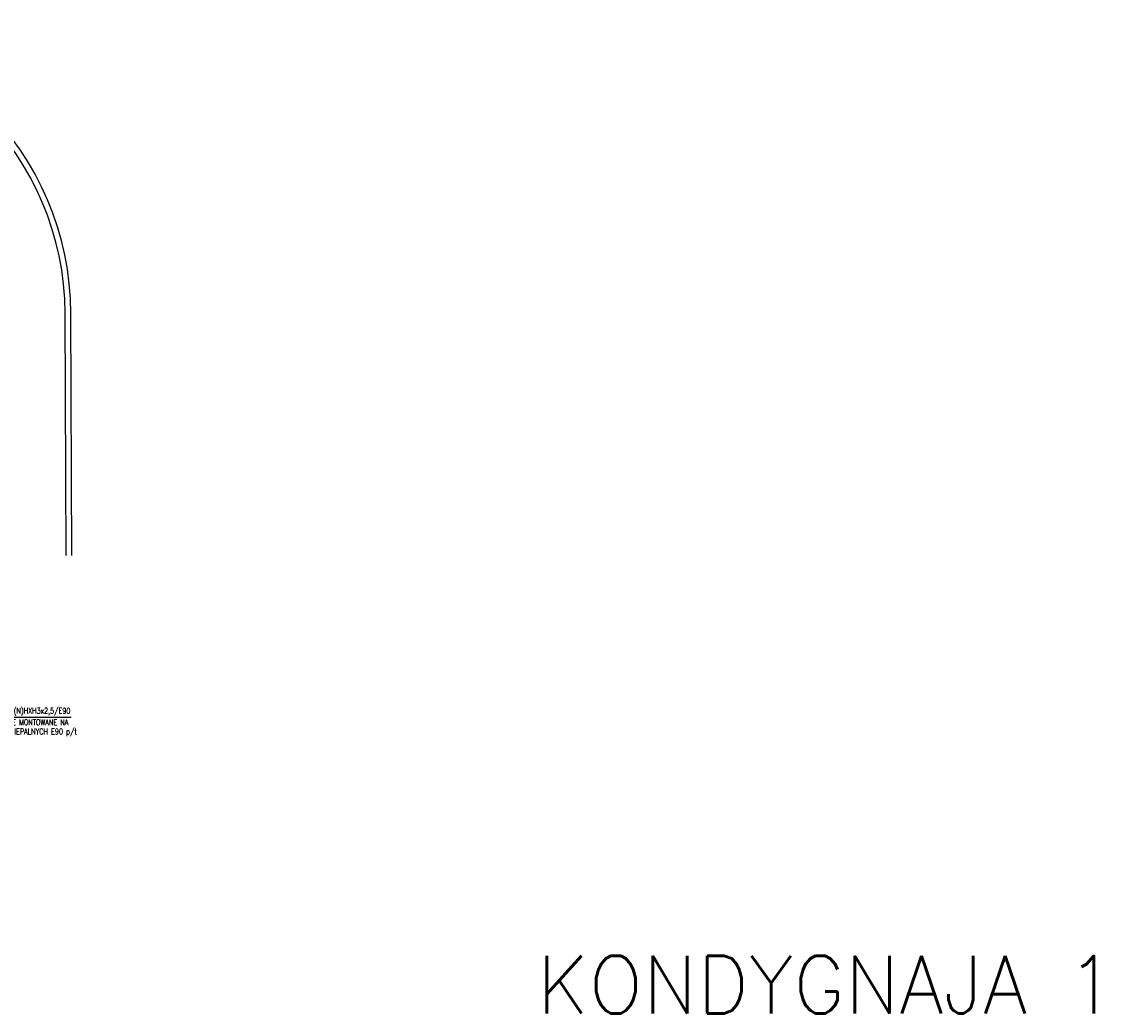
# Model space of a CAD drawing. Header units: inches. Extents: x -281236 to -70395, y 38777 to 102341.
# Tile 139 of 244: x -137920 to -134161, y 49170 to 52624. Entities that reach past the tile are written whole.
import ezdxf

# ---------------------------------------------------------------- set-up
doc = ezdxf.new("R2010")
doc.units = ezdxf.units.IN
doc.header["$MEASUREMENT"] = 0
doc.layers.get('0').update_dxf_attribs({"color": 101})
doc.layers.add('E35', color=6, linetype='Continuous')
doc.layers.add('Pzt-chodniki', color=8, linetype='Continuous')
doc.styles.add('ROMANS', font='romans', dxfattribs={"width": 0.85})
doc.styles.get("Standard").update_dxf_attribs({"font": 'romans.shx'})

msp = doc.modelspace()

# ---------------------------------------------------------------- linework, layer by layer
at = {"layer": 'E35'}
msp.add_line((-137748.25, 50202.85), (-138107.51, 50202.85), dxfattribs=at)
at = {"layer": 'Pzt-chodniki'}
for p, q in [((-137765.08, 50766.42), (-137768.54, 51607.81)), ((-137745.08, 50766.42), (-137748.54, 51607.89))]:
    msp.add_line(p, q, dxfattribs=at)
for radius in [1020, 1000]:
    msp.add_arc((-138768.53, 51603.69), radius, 0.23567, 90, dxfattribs=at)

# ---------------------------------------------------------------- texts
at = {"insert": (-136127.61, 49373.18), "char_height": 200, "width": 4011.5622, "attachment_point": 1}
msp.add_mtext('KONDYGNAJA 1', dxfattribs=at)
at = {"layer": 'E35', "style": 'ROMANS', "width": 0.7}
for s, p in [('L/O/CB1/L8 (N)HXH3x2,5/E90', (-138101.74, 50215.91)), ('LINIA W PIONIE MONTOWANE NA ', (-138100.41, 50176.09)), ('UCHWYTACH NIEPALNYCH E90 p/t', (-138100.41, 50143.72))]:
    msp.add_text(s, height=20, dxfattribs=at).set_placement(p)

doc.saveas('drawing.dxf')
